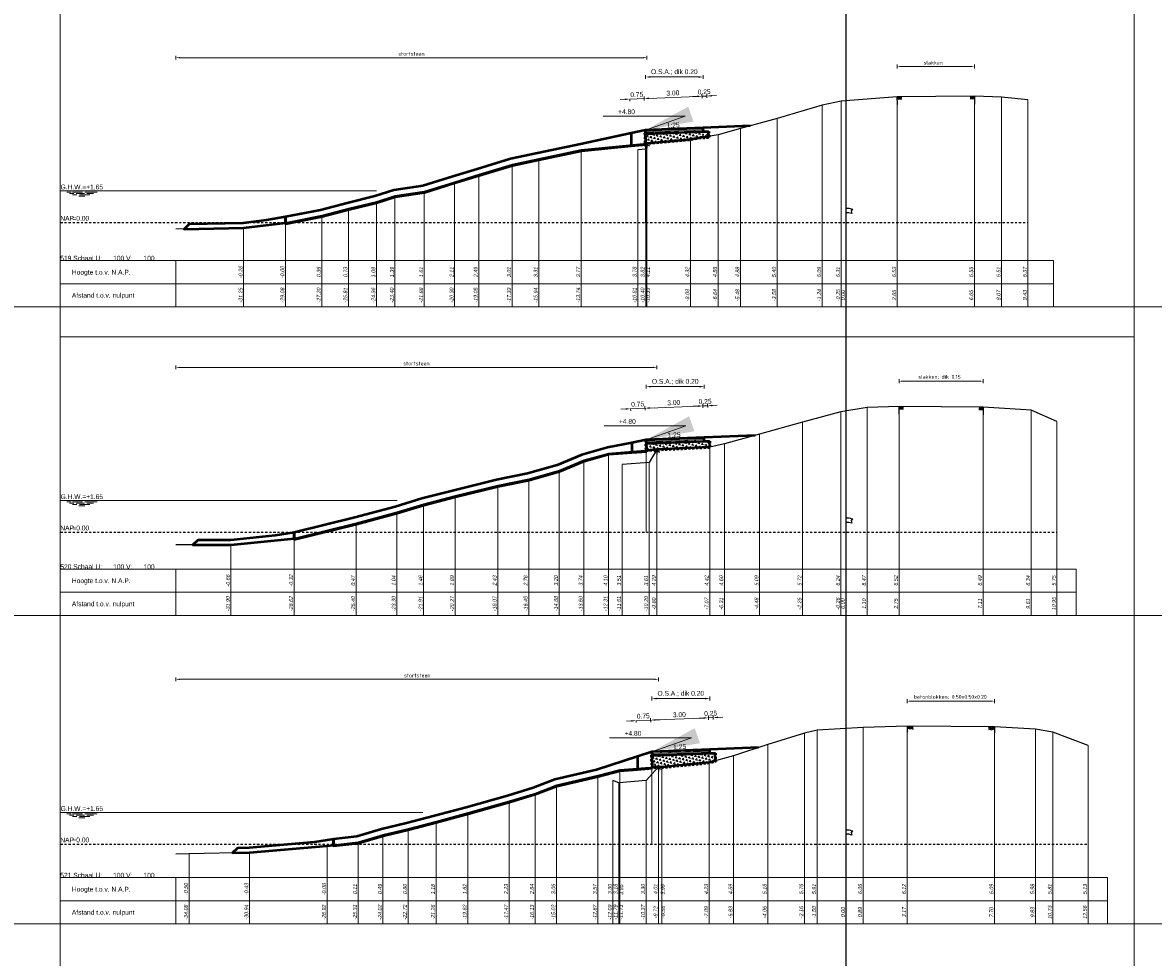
# Model space of a CAD drawing. Header units: metres. Extents: x 1155 to 1506, y 1546 to 1980.
# Tile 7 of 27: x 1250 to 1309, y 1658 to 1707. Entities that reach past the tile are written whole.
import ezdxf
from ezdxf.enums import TextEntityAlignment as Align

# ---------------------------------------------------------------- set-up
doc = ezdxf.new("R2010")
doc.units = ezdxf.units.M
doc.header["$LTSCALE"] = 0.1
doc.linetypes.add('geotextiel', pattern=[0.2, -0.1, 0.1])
doc.linetypes.add('NAP', pattern=[20, 12.5, -2.5, 2.5, -2.5])
for name, color, linetype in [('485', 7, 'Continuous'), ('486', 7, 'Continuous'), ('491', 7, 'Continuous'), ('492', 7, 'Continuous'), ('758', 7, 'Continuous'), ('BS-STORTSTEEN', 6, 'Continuous'), ('THEORETISCHE_NULLIJN', 255, 'Continuous')]:
    doc.layers.add(name, color=color, linetype=linetype)
for name, color, linetype, lineweight in [('DP-BS-Maatvoering', 2, 'Continuous', 0), ('DP-BS-Matenbalk_verlenglijnen', 253, 'Continuous', 0), ('DP-BS-profiel', 2, 'Continuous', 25), ('DP-Matenbalk', 1, 'Continuous', 18), ('DP-Matenbalk_bestaandehoogten', 6, 'Continuous', 25), ('DP-Matenbalk_teksten', 7, 'Continuous', 25), ('DP-NAP-lijn', 6, 'NAP', 25), ('DP-NW-arcering_asfalt', 1, 'Continuous', 18), ('DP-NW-arcering_funderingslaag', 211, 'Continuous', 13), ('DP-NW-geotextiel', 3, 'geotextiel', 35), ('DP-NW-Maatvoering', 7, 'Continuous', 35), ('DP-NW-Matenbalk_verlenglijnen', 135, 'Continuous', 0), ('DP-NW-profiel', 4, 'Continuous', 50), ('DP-waterlijn', 1, 'Continuous', 13), ('DP-Waterlijn_tekst', 7, 'Continuous', 35), ('maatvoering-leadr', 7, 'Continuous', 30), ('maatvoering-lin', 7, 'Continuous', 20), ('TL-2.5mm Tekst', 7, 'Continuous', 25)]:
    doc.layers.add(name, color=color, linetype=linetype, lineweight=lineweight)
doc.styles.add('bestomschr', font='isocp.shx', dxfattribs={"width": 0.96})
doc.styles.add('dp-besthgt', font='StagCAD.ttf', dxfattribs={"oblique": 10, "height": 0.2})
doc.styles.add('GM25mm', font='StagCAD.ttf', dxfattribs={"width": 0.96, "height": 2.5})
doc.styles.add('StagCAD', font='StagCAD.ttf')
doc.dimstyles.new('best-maatv', dxfattribs={"dimscale": 0.1, "dimtxt": 2, "dimasz": 2, "dimexe": 1, "dimexo": 0, "dimgap": 1, "dimtad": 1, "dimrnd": 0.001, "dimzin": 1, "dimdsep": 46, "dimtxsty": 'bestomschr', "dimcen": 0.09, "dimclrd": 212, "dimclre": 212, "dimclrt": 2, "dimazin": 0, "dimtfac": 1, "dimtix": 1, "dimtmove": 0, "dimatfit": 3, "dimfxl": 1, "dimfxlon": 1, "dimtvp": 0.83, "dimtolj": 1, "dimtzin": 0, "dimlwd": 9, "dimlwe": 9, "dimarcsym": 0})
doc.dimstyles.new('GM-maatvoering', dxfattribs={"dimtxt": 2.5, "dimasz": 2.5, "dimexe": 1, "dimexo": 0, "dimgap": 1, "dimtad": 1, "dimrnd": 0.001, "dimzin": 1, "dimdsep": 46, "dimtxsty": 'StagCAD', "dimcen": 0.09, "dimclrd": 1, "dimclre": 1, "dimclrt": 7, "dimazin": 0, "dimtfac": 1, "dimtix": 1, "dimtmove": 0, "dimatfit": 3, "dimfxl": 1, "dimfxlon": 1, "dimtvp": 0.83, "dimtolj": 1, "dimtzin": 0, "dimlwd": 15, "dimlwe": 15, "dimarcsym": 0})

# ---------------------------------------------------------------- blocks, each defined once
blk = doc.blocks.new('83')
at = {"layer": '758'}
for points in [[(-0.156, 0), (-0.078, -0.039)], [(-0.078, -0.039), (0, 0)], [(0, 0), (0.078, -0.039)], [(0, 0), (0, -0.312)], [(0.078, -0.039), (0.156, 0)], [(-0.156, -0.156), (-0.078, -0.117)], [(0, -0.156), (-0.078, -0.117)], [(0.078, -0.117), (0, -0.156)], [(0.078, -0.117), (0.156, -0.156)]]:
    blk.add_lwpolyline(points, dxfattribs=at)
blk = doc.blocks.new('PROF_GESL_R', base_point=(-60, -517.93))
at = {"layer": '486'}
for points in [[(-60, -517.93, 0), (-60.125, -517.9925, 0)], [(-60.125, -517.96125, 0), (-60.0625, -517.93, 0)], [(-60.125, -517.93, 0), (-60, -517.9925, 0)], [(-60.125, -517.96125, 0), (-60.0625, -517.9925, 0)], [(-60.0625, -517.93, 0), (-60, -517.96125, 0)], [(-60.0625, -517.9925, 0), (-60, -517.96125, 0)], [(-60, -517.93, 0), (-60, -518.055, 0)]]:
    blk.add_polyline3d(points, dxfattribs=at)
blk = doc.blocks.new('PROF_GESL_L', base_point=(-60, -517.93))
at = {"layer": '485'}
for points in [[(-60, -517.93, 0), (-59.875, -517.9925, 0)], [(-60, -517.9925, 0), (-59.875, -517.93, 0)], [(-60, -517.96125, 0), (-59.9375, -517.93, 0)], [(-60, -517.93, 0), (-60, -518.055, 0)], [(-59.9375, -517.9925, 0), (-60, -517.96125, 0)], [(-59.9375, -517.93, 0), (-59.875, -517.96125, 0)], [(-59.875, -517.96125, 0), (-59.9375, -517.9925, 0)]]:
    blk.add_polyline3d(points, dxfattribs=at)
blk = doc.blocks.new('*D95')
at = {"layer": 'Defpoints', "color": 0, "transparency": 16777216}
for p in [(1282.836, 1672.838), (1282.836, 1668.298), (1257.8, 1663.762)]:
    blk.add_point(p, dxfattribs=at)
at = {"layer": 'DP-BS-Maatvoering', "color": 212, "lineweight": 9, "transparency": 16777216}
for p, q in [((1257.8, 1672.738), (1257.8, 1672.938)), ((1282.836, 1672.738), (1282.836, 1672.938)), ((1258, 1672.838), (1282.636, 1672.838))]:
    blk.add_line(p, q, dxfattribs=at)
at = {"layer": 'DP-BS-Maatvoering', "color": 212, "transparency": 16777216}
for points in [[(1258, 1672.871), (1258, 1672.804), (1257.8, 1672.838)], [(1282.636, 1672.871), (1282.636, 1672.804), (1282.836, 1672.838)]]:
    blk.add_solid(points, dxfattribs=at)
at = {"layer": 'DP-BS-Maatvoering', "color": 2, "transparency": 16777216, "insert": (1270.318, 1673.038), "char_height": 0.2, "attachment_point": 5, "style": 'bestomschr'}
blk.add_mtext('\\A1;stortsteen', dxfattribs=at)
blk = doc.blocks.new('*D94')
at = {"layer": 'Defpoints', "color": 0, "transparency": 16777216}
for p in [(1300.26, 1671.705), (1295.726, 1670.406), (1300.26, 1670.374)]:
    blk.add_point(p, dxfattribs=at)
at = {"layer": 'DP-BS-Maatvoering', "color": 212, "lineweight": 9, "transparency": 16777216}
for p, q in [((1295.726, 1671.605), (1295.726, 1671.805)), ((1295.926, 1671.705), (1300.06, 1671.705)), ((1300.26, 1671.605), (1300.26, 1671.805))]:
    blk.add_line(p, q, dxfattribs=at)
at = {"layer": 'DP-BS-Maatvoering', "color": 212, "transparency": 16777216}
for points in [[(1295.926, 1671.738), (1295.926, 1671.672), (1295.726, 1671.705)], [(1300.06, 1671.738), (1300.06, 1671.672), (1300.26, 1671.705)]]:
    blk.add_solid(points, dxfattribs=at)
at = {"layer": 'DP-BS-Maatvoering', "color": 2, "transparency": 16777216, "insert": (1297.97, 1671.92), "char_height": 0.2, "attachment_point": 5, "style": 'bestomschr'}
blk.add_mtext('\\A1;betonblokken; 0.50x0.50x0.20', dxfattribs=at)
blk = doc.blocks.new('PROF_HALF_R', base_point=(-60, -1512.88))
at = {"layer": '492'}
for points in [[(-60.08, -1512.89, 0), (-60.08, -1512.91, 0)], [(-60.08, -1512.92, 0), (-60.08, -1512.94, 0)], [(-60.07, -1512.88, 0), (-60.07, -1512.9, 0)], [(-60.07, -1512.91, 0), (-60.07, -1512.93, 0)], [(-60.06, -1512.89, 0), (-60.06, -1512.91, 0)], [(-60.06, -1512.92, 0), (-60.06, -1512.94, 0)], [(-60.05, -1512.88, 0), (-60.05, -1512.9, 0)], [(-60.05, -1512.91, 0), (-60.05, -1512.93, 0)], [(-60.04, -1512.89, 0), (-60.04, -1512.91, 0)], [(-60.04, -1512.92, 0), (-60.04, -1512.94, 0)], [(-60.03, -1512.88, 0), (-60.03, -1512.9, 0)], [(-60.03, -1512.91, 0), (-60.03, -1512.93, 0)], [(-60.02, -1512.89, 0), (-60.02, -1512.91, 0)], [(-60.02, -1512.92, 0), (-60.02, -1512.94, 0)], [(-60.01, -1512.88, 0), (-60.01, -1512.9, 0)], [(-60.01, -1512.91, 0), (-60.01, -1512.93, 0)], [(-60, -1513.04, 0), (-60, -1512.88, 0)]]:
    blk.add_polyline3d(points, dxfattribs=at)
blk = doc.blocks.new('PROF_HALF_L', base_point=(-60, -1512.88))
at = {"layer": '491'}
for points in [[(-60, -1512.88, 0), (-60, -1513.04, 0)], [(-59.99, -1512.88, 0), (-59.99, -1512.9, 0)], [(-59.99, -1512.91, 0), (-59.99, -1512.93, 0)], [(-59.98, -1512.89, 0), (-59.98, -1512.91, 0)], [(-59.98, -1512.92, 0), (-59.98, -1512.94, 0)], [(-59.97, -1512.88, 0), (-59.97, -1512.9, 0)], [(-59.97, -1512.91, 0), (-59.97, -1512.93, 0)], [(-59.96, -1512.89, 0), (-59.96, -1512.91, 0)], [(-59.96, -1512.92, 0), (-59.96, -1512.94, 0)], [(-59.95, -1512.88, 0), (-59.95, -1512.9, 0)], [(-59.95, -1512.91, 0), (-59.95, -1512.93, 0)], [(-59.94, -1512.89, 0), (-59.94, -1512.91, 0)], [(-59.94, -1512.92, 0), (-59.94, -1512.94, 0)], [(-59.93, -1512.88, 0), (-59.93, -1512.9, 0)], [(-59.93, -1512.91, 0), (-59.93, -1512.93, 0)], [(-59.92, -1512.89, 0), (-59.92, -1512.91, 0)], [(-59.92, -1512.92, 0), (-59.92, -1512.94, 0)]]:
    blk.add_polyline3d(points, dxfattribs=at)
blk = doc.blocks.new('*D93')
at = {"layer": 'Defpoints', "color": 0, "transparency": 16777216}
for p in [(1282.751, 1689.015), (1282.751, 1684.749), (1257.8, 1679.815)]:
    blk.add_point(p, dxfattribs=at)
at = {"layer": 'DP-BS-Maatvoering', "color": 212, "lineweight": 9, "transparency": 16777216}
for p, q in [((1257.8, 1688.915), (1257.8, 1689.115)), ((1258, 1689.015), (1282.551, 1689.015)), ((1282.751, 1688.915), (1282.751, 1689.115))]:
    blk.add_line(p, q, dxfattribs=at)
at = {"layer": 'DP-BS-Maatvoering', "color": 212, "transparency": 16777216}
for points in [[(1258, 1689.048), (1258, 1688.981), (1257.8, 1689.015)], [(1282.551, 1689.048), (1282.551, 1688.981), (1282.751, 1689.015)]]:
    blk.add_solid(points, dxfattribs=at)
at = {"layer": 'DP-BS-Maatvoering', "color": 2, "transparency": 16777216, "insert": (1270.275, 1689.215), "char_height": 0.2, "attachment_point": 5, "style": 'bestomschr'}
blk.add_mtext('\\A1;stortsteen', dxfattribs=at)
blk = doc.blocks.new('*D92')
at = {"layer": 'Defpoints', "color": 0, "transparency": 16777216}
for p in [(1299.663, 1688.299), (1295.306, 1686.985), (1299.663, 1686.946)]:
    blk.add_point(p, dxfattribs=at)
at = {"layer": 'DP-BS-Maatvoering', "color": 212, "lineweight": 9, "transparency": 16777216}
for p, q in [((1295.306, 1688.199), (1295.306, 1688.399)), ((1295.506, 1688.299), (1299.463, 1688.299)), ((1299.663, 1688.199), (1299.663, 1688.399))]:
    blk.add_line(p, q, dxfattribs=at)
at = {"layer": 'DP-BS-Maatvoering', "color": 212, "transparency": 16777216}
for points in [[(1295.506, 1688.332), (1295.506, 1688.265), (1295.306, 1688.299)], [(1299.463, 1688.332), (1299.463, 1688.265), (1299.663, 1688.299)]]:
    blk.add_solid(points, dxfattribs=at)
at = {"layer": 'DP-BS-Maatvoering', "color": 2, "transparency": 16777216, "insert": (1297.405, 1688.514), "char_height": 0.2, "attachment_point": 5, "style": 'bestomschr'}
blk.add_mtext('\\A1;slakken; dik 0.15', dxfattribs=at)
blk = doc.blocks.new('*D91')
at = {"layer": 'Defpoints', "color": 0, "transparency": 16777216}
for p in [(1282.231, 1705.075), (1282.231, 1700.631), (1257.8, 1696.18)]:
    blk.add_point(p, dxfattribs=at)
at = {"layer": 'DP-BS-Maatvoering', "color": 212, "lineweight": 9, "transparency": 16777216}
for p, q in [((1257.8, 1704.975), (1257.8, 1705.175)), ((1282.231, 1704.975), (1282.231, 1705.175)), ((1258, 1705.075), (1282.031, 1705.075))]:
    blk.add_line(p, q, dxfattribs=at)
at = {"layer": 'DP-BS-Maatvoering', "color": 212, "transparency": 16777216}
for points in [[(1258, 1705.108), (1258, 1705.041), (1257.8, 1705.075)], [(1282.031, 1705.108), (1282.031, 1705.041), (1282.231, 1705.075)]]:
    blk.add_solid(points, dxfattribs=at)
at = {"layer": 'DP-BS-Maatvoering', "color": 2, "transparency": 16777216, "insert": (1270.015, 1705.275), "char_height": 0.2, "attachment_point": 5, "style": 'bestomschr'}
blk.add_mtext('\\A1;stortsteen', dxfattribs=at)
blk = doc.blocks.new('*D90')
at = {"layer": 'Defpoints', "color": 0, "transparency": 16777216}
for p in [(1299.214, 1704.617), (1295.215, 1703.051), (1299.214, 1703.073)]:
    blk.add_point(p, dxfattribs=at)
at = {"layer": 'DP-BS-Maatvoering', "color": 212, "lineweight": 9, "transparency": 16777216}
for p, q in [((1295.215, 1704.517), (1295.215, 1704.717)), ((1295.415, 1704.617), (1299.014, 1704.617)), ((1299.214, 1704.517), (1299.214, 1704.717))]:
    blk.add_line(p, q, dxfattribs=at)
at = {"layer": 'DP-BS-Maatvoering', "color": 212, "transparency": 16777216}
for points in [[(1295.415, 1704.65), (1295.415, 1704.584), (1295.215, 1704.617)], [(1299.014, 1704.65), (1299.014, 1704.584), (1299.214, 1704.617)]]:
    blk.add_solid(points, dxfattribs=at)
at = {"layer": 'DP-BS-Maatvoering', "color": 2, "transparency": 16777216, "insert": (1297.078, 1704.817), "char_height": 0.2, "attachment_point": 5, "style": 'bestomschr'}
blk.add_mtext('\\A1;slakken', dxfattribs=at)
blk = doc.blocks.new('131', base_point=(1177.325884, 0))
at = {"layer": 'THEORETISCHE_NULLIJN'}
blk.add_lwpolyline([(1177.325884, 0), (1177.325884, 0.5), (1177.450884, 0.5), (1177.607134, 0.46875), (1177.544634, 0.40625), (1177.575884, 0.3125), (1177.450884, 0.34375), (1177.325884, 0.34375)], dxfattribs=at)
blk = doc.blocks.new('*D52')
at = {"layer": 'Defpoints', "color": 0, "transparency": 16777216}
for p in [(2.932, 6.557), (0, 4.8), (2.998, 4.92)]:
    blk.add_point(p, dxfattribs=at)
at = {"layer": 'maatvoering-lin', "color": 1, "lineweight": 15, "transparency": 16777216}
for p, q in [((-0.061, 6.337), (-0.069, 6.537)), ((0.184, 6.447), (2.682, 6.547)), ((2.936, 6.457), (2.928, 6.657))]:
    blk.add_line(p, q, dxfattribs=at)
at = {"layer": 'maatvoering-lin', "color": 1, "transparency": 16777216}
for points in [[(0.183, 6.489), (0.186, 6.406), (-0.065, 6.437)], [(2.681, 6.589), (2.684, 6.506), (2.932, 6.557)]]:
    blk.add_solid(points, dxfattribs=at)
at = {"layer": 'maatvoering-lin', "color": 7, "transparency": 16777216, "insert": (1.424, 6.722), "char_height": 0.25, "attachment_point": 5, "rotation": 2.29061, "style": 'StagCAD'}
blk.add_mtext('\\A1;3.00', dxfattribs=at)
blk = doc.blocks.new('*D53')
at = {"layer": 'Defpoints', "color": 0, "transparency": 16777216}
for p in [(3.182, 6.567), (3.006, 4.72), (3.255, 4.73)]:
    blk.add_point(p, dxfattribs=at)
at = {"layer": 'maatvoering-lin', "color": 1, "lineweight": 15, "transparency": 16777216}
for p, q in [((2.682, 6.547), (2.433, 6.537)), ((2.936, 6.457), (2.928, 6.657)), ((2.932, 6.557), (3.182, 6.567)), ((3.186, 6.467), (3.178, 6.667)), ((3.432, 6.577), (3.682, 6.587))]:
    blk.add_line(p, q, dxfattribs=at)
at = {"layer": 'maatvoering-lin', "color": 1, "transparency": 16777216}
for points in [[(2.681, 6.589), (2.684, 6.506), (2.932, 6.557)], [(3.43, 6.619), (3.433, 6.536), (3.182, 6.567)]]:
    blk.add_solid(points, dxfattribs=at)
at = {"layer": 'maatvoering-lin', "color": 7, "transparency": 16777216, "insert": (3.048, 6.787), "char_height": 0.25, "attachment_point": 5, "rotation": 2.29061, "style": 'StagCAD'}
blk.add_mtext('\\A1;0.25', dxfattribs=at)
blk = doc.blocks.new('*D54')
at = {"layer": 'Defpoints', "color": 0, "transparency": 16777216}
for p in [(2.998, 7.555), (0, 4.8), (2.998, 4.92)]:
    blk.add_point(p, dxfattribs=at)
at = {"layer": 'DP-NW-Maatvoering', "color": 1, "lineweight": 15, "transparency": 16777216}
for p, q in [((0, 7.455), (0, 7.655)), ((2.998, 7.455), (2.998, 7.655)), ((0.25, 7.555), (2.748, 7.555))]:
    blk.add_line(p, q, dxfattribs=at)
at = {"layer": 'DP-NW-Maatvoering', "color": 1, "transparency": 16777216}
for points in [[(0.25, 7.597), (0.25, 7.513), (0, 7.555)], [(2.748, 7.597), (2.748, 7.513), (2.998, 7.555)]]:
    blk.add_solid(points, dxfattribs=at)
at = {"layer": 'DP-NW-Maatvoering', "color": 7, "transparency": 16777216, "insert": (1.499, 7.805), "char_height": 0.25, "attachment_point": 5, "style": 'StagCAD'}
blk.add_mtext('\\A1;O.S.A.; dik 0.20 ', dxfattribs=at)
blk = doc.blocks.new('*D55')
at = {"layer": 'Defpoints', "color": 0, "transparency": 16777216}
for p in [(-0.815, 6.407), (-0.065, 6.437), (-0.065, 6.437)]:
    blk.add_point(p, dxfattribs=at)
at = {"layer": 'maatvoering-lin', "color": 1, "lineweight": 15, "transparency": 16777216}
for p, q in [((0.184, 6.447), (0.434, 6.457)), ((-1.065, 6.397), (-1.314, 6.387)), ((-0.815, 6.407), (-0.065, 6.437)), ((-0.815, 6.407), (-0.811, 6.308)), ((-0.065, 6.437), (-0.061, 6.337))]:
    blk.add_line(p, q, dxfattribs=at)
at = {"layer": 'maatvoering-lin', "color": 1, "transparency": 16777216}
for points in [[(0.183, 6.489), (0.186, 6.406), (-0.065, 6.437)], [(-1.066, 6.439), (-1.063, 6.356), (-0.815, 6.407)]]:
    blk.add_solid(points, dxfattribs=at)
at = {"layer": 'maatvoering-lin', "color": 7, "transparency": 16777216, "insert": (-0.449, 6.647), "char_height": 0.25, "attachment_point": 5, "rotation": 2.29061, "style": 'StagCAD'}
blk.add_mtext('\\A1;0.75', dxfattribs=at)
blk = doc.blocks.new('*U27')
at = {"layer": 'DP-NAP-lijn'}
blk.add_line((0, 0), (501.94, 0), dxfattribs=at)
at = {"layer": 'DP-waterlijn'}
for p, q in [((0, 16.5), (164.1, 16.5)), ((3.38, 15.8), (5.63, 15.8)), ((4.71, 15.1), (6.95, 15.1)), ((6.33, 15.8), (11.56, 15.8)), ((8.57, 14.4), (6.38, 14.4)), ((8.25, 15.1), (12.51, 15.1)), ((9.6, 13.7), (12.74, 13.7)), ((15.31, 14.4), (10.04, 14.4)), ((12.73, 15.8), (19.08, 15.8)), ((13.84, 15.1), (17.21, 15.1))]:
    blk.add_line(p, q, dxfattribs=at)
at = {"layer": 'DP-NAP-lijn', "style": 'StagCAD'}
blk.add_text('NAP', height=2.5, dxfattribs=at).set_placement((0, 1))
blk.add_attdef('NAPLIJN', (6.25, 1), '', height=2.5, dxfattribs=at)
at = {"layer": 'DP-Waterlijn_tekst', "style": 'StagCAD'}
blk.add_attdef('WP', text='', height=2.5, dxfattribs=at).set_placement((11.17, 16.5), align=Align.BOTTOM_CENTER)
blk = doc.blocks.new('*U26')
at = {"layer": 'DP-NAP-lijn'}
blk.add_line((0, 0), (516.99, 0), dxfattribs=at)
at = {"layer": 'DP-waterlijn'}
for p, q in [((0, 16.5), (174.67, 16.5)), ((3.38, 15.8), (5.63, 15.8)), ((4.71, 15.1), (6.95, 15.1)), ((6.33, 15.8), (11.56, 15.8)), ((8.57, 14.4), (6.38, 14.4)), ((8.25, 15.1), (12.51, 15.1)), ((9.6, 13.7), (12.74, 13.7)), ((15.31, 14.4), (10.04, 14.4)), ((12.73, 15.8), (19.08, 15.8)), ((13.84, 15.1), (17.21, 15.1))]:
    blk.add_line(p, q, dxfattribs=at)
at = {"layer": 'DP-NAP-lijn', "style": 'StagCAD'}
blk.add_text('NAP', height=2.5, dxfattribs=at).set_placement((0, 1))
blk.add_attdef('NAPLIJN', (6.25, 1), '', height=2.5, dxfattribs=at)
at = {"layer": 'DP-Waterlijn_tekst', "style": 'StagCAD'}
blk.add_attdef('WP', text='', height=2.5, dxfattribs=at).set_placement((11.17, 16.5), align=Align.BOTTOM_CENTER)
blk = doc.blocks.new('*U25')
at = {"layer": 'DP-NAP-lijn'}
blk.add_line((0, 0), (533.15, 0), dxfattribs=at)
at = {"layer": 'DP-waterlijn'}
for p, q in [((0, 16.5), (188.14, 16.5)), ((3.38, 15.8), (5.63, 15.8)), ((4.71, 15.1), (6.95, 15.1)), ((6.33, 15.8), (11.56, 15.8)), ((8.57, 14.4), (6.38, 14.4)), ((8.25, 15.1), (12.51, 15.1)), ((9.6, 13.7), (12.74, 13.7)), ((15.31, 14.4), (10.04, 14.4)), ((12.73, 15.8), (19.08, 15.8)), ((13.84, 15.1), (17.21, 15.1))]:
    blk.add_line(p, q, dxfattribs=at)
at = {"layer": 'DP-NAP-lijn', "style": 'StagCAD'}
blk.add_text('NAP', height=2.5, dxfattribs=at).set_placement((0, 1))
blk.add_attdef('NAPLIJN', (6.25, 1), '', height=2.5, dxfattribs=at)
at = {"layer": 'DP-Waterlijn_tekst', "style": 'StagCAD'}
blk.add_attdef('WP', text='', height=2.5, dxfattribs=at).set_placement((11.17, 16.5), align=Align.BOTTOM_CENTER)
blk = doc.blocks.new('dwp2')
at = {"layer": 'DP-NW-arcering_asfalt'}
for points in [[(0.002, 4.75), (3.002, 4.87)], [(0.004, 4.7), (3.004, 4.82)], [(0.006, 4.65), (3.006, 4.77)]]:
    blk.add_lwpolyline(points, dxfattribs=at)
at = {"layer": 'DP-NW-Matenbalk_verlenglijnen'}
blk.add_line((0, 4.8), (0, 0), dxfattribs=at)
at = {"layer": 'DP-NW-profiel'}
blk.add_lwpolyline([(3.008, 4.72), (3, 4.92), (0, 4.8), (0.008, 4.6)], close=True, dxfattribs=at)
at = {"layer": 'maatvoering-leadr', "color": 7, "insert": (-0.544, 5.624), "char_height": 0.25, "attachment_point": 9, "style": 'StagCAD'}
blk.add_mtext('\\A1;+4.80', dxfattribs=at)
at = {"layer": 'TL-2.5mm Tekst', "style": 'GM25mm', "width": 0.96}
blk.add_text('1:25', height=0.25, rotation=2.29061, dxfattribs=at).set_placement((1.446, 4.858), align=Align.BOTTOM_CENTER)
at = {"layer": 'DP-NW-Maatvoering'}
dim = blk.add_linear_dim(base=(2.998, 7.555), p1=(0, 4.8), p2=(2.998, 4.92), text='O.S.A.; dik 0.20 ', dimstyle='GM-maatvoering', dxfattribs=at)
dim.commit()
dim.dimension.update_dxf_attribs({"geometry": '*D54', "text_midpoint": (1.499, 7.805)})
at = {"layer": 'maatvoering-lin'}
for p1, p2, distance, picture, middle in [((-0.815, 6.407), (-0.065, 6.437), 0, '*D55', (-0.449, 6.647)), ((0, 4.8), (2.998, 4.92), 1.639, '*D52', (1.424, 6.722))]:
    dim = blk.add_aligned_dim(p1=p1, p2=p2, distance=distance, dimstyle='GM-maatvoering', dxfattribs=at)
    dim.commit()
    dim.dimension.update_dxf_attribs({"geometry": picture, "text_midpoint": middle})
dim = blk.add_aligned_dim(p1=(3.006, 4.72), p2=(3.255, 4.73), distance=1.839, dimstyle='GM-maatvoering', override={"dimtad": 3}, dxfattribs=at)
dim.commit()
dim.dimension.update_dxf_attribs({"geometry": '*D53', "text_midpoint": (3.048, 6.787)})
at = {"layer": 'maatvoering-leadr', "annotation_type": 0, "has_hookline": 1, "hookline_direction": 1, "text_width": 0.75}
blk.add_leader([(0, 4.8), (2.056, 5.524), (-0.444, 5.524)], dimstyle='GM-maatvoering', override={"dimscale": 0, "dimgap": 1, "dimtad": 1}, dxfattribs=at)

msp = doc.modelspace()

# ---------------------------------------------------------------- hatches: boundary and pattern name
at = {"layer": 'DP-NW-arcering_funderingslaag'}
h = msp.add_hatch(dxfattribs=at)
h.set_pattern_fill('TRIANG', color=256, scale=0.02, angle=45)
h.set_pattern_definition([(105, (-16.1947, 0), (-0.18400887, 0.049305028), [0.09525, -0.09525]), (165, (-16.1947, 0), (-0.134703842, -0.134703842), [0.09525, -0.09525]), (45, (-16.2867, 0.02465), (-0.049305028, 0.18400887), [0.09525, -0.09525])])
h.paths.add_polyline_path([(1285.068, 1700.936), (1284.486, 1700.837), (1282.231, 1700.631), (1282.181, 1700.626), (1282.161, 1701.12), (1285.159, 1701.24), (1285.411, 1701.25), (1285.423, 1700.95)])
h = msp.add_hatch(dxfattribs=at)
h.set_pattern_fill('TRIANG', color=256, scale=0.02, angle=45)
h.set_pattern_definition([(105, (-10.45002, 0), (-0.18400887, 0.049305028), [0.09525, -0.09525]), (165, (-10.45002, 0), (-0.134703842, -0.134703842), [0.09525, -0.09525]), (45, (-10.54202, 0.02465), (-0.049305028, 0.18400887), [0.09525, -0.09525])])
h.paths.add_polyline_path([(1285.468, 1684.879), (1282.751, 1684.749), (1282.22, 1684.708), (1282.206, 1685.06), (1285.204, 1685.18), (1285.456, 1685.19)])
h = msp.add_hatch(dxfattribs=at)
h.set_pattern_fill('TRIANG', color=256, scale=0.02, angle=45)
h.set_pattern_definition([(105, (-4.89731, 0), (-0.18400887, 0.049305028), [0.09525, -0.09525]), (165, (-4.89731, 0), (-0.134703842, -0.134703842), [0.09525, -0.09525]), (45, (-4.98932, 0.02465), (-0.049305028, 0.18400887), [0.09525, -0.09525])])
h.paths.add_polyline_path([(1282.521, 1668.272), (1282.496, 1668.883), (1285.494, 1669.003), (1285.746, 1669.013), (1285.763, 1668.6), (1285.462, 1668.515), (1282.999, 1668.274), (1282.836, 1668.298)])

# ---------------------------------------------------------------- linework, layer by layer
at = {"layer": 'BS-STORTSTEEN'}
for points in [[(1282.231, 1700.631), (1278.822, 1700.295), (1276.619, 1699.831), (1275.236, 1699.531), (1273.508, 1699.011), (1272.257, 1698.625), (1270.68, 1698.129), (1269.162, 1697.915), (1268.197, 1697.603), (1266.751, 1697.249), (1265.366, 1696.884), (1263.481, 1696.516), (1261.311, 1696.244), (1257.8, 1696.18)], [(1282.751, 1684.749), (1280.244, 1684.556), (1278.953, 1684.2), (1277.672, 1683.66), (1276.101, 1683.216), (1274.488, 1682.889), (1272.288, 1682.347), (1270.642, 1681.921), (1269.253, 1681.499), (1267.149, 1680.932), (1263.928, 1680.141), (1260.653, 1679.804), (1257.8, 1679.815)], [(1282.836, 1668.298), (1280.825, 1668.136), (1279.687, 1667.854), (1277.539, 1667.346), (1276.427, 1666.921), (1275.085, 1666.51), (1272.938, 1665.905), (1271.294, 1665.461), (1269.838, 1665.08), (1268.538, 1664.769), (1267.245, 1664.395), (1265.639, 1664.205), (1261.616, 1663.849), (1258.48, 1663.788), (1257.8, 1663.762)]]:
    msp.add_lwpolyline(points, dxfattribs=at)
at = {"layer": 'Defpoints', "color": 5}
msp.add_lwpolyline([(1292.557, 1545.747), (1292.557, 1980.151)], dxfattribs=at)
at = {"layer": 'Defpoints', "color": 143, "lineweight": 0, "ltscale": 5, "flags": 128}
for points in [[(1251.8, 1754.591), (1307.5, 1754.591), (1307.5, 1690.593), (1251.8, 1690.593)], [(1251.8, 1690.593), (1307.5, 1690.593), (1307.5, 1610.593), (1251.8, 1610.593)]]:
    msp.add_lwpolyline(points, close=True, dxfattribs=at)
at = {"layer": 'Defpoints', "color": 250, "lineweight": 0}
for points in [[(1339.966, 1692.151), (1208.8, 1692.151)], [(1339.966, 1676.151), (1208.8, 1676.151)], [(1339.966, 1660.151), (1208.8, 1660.151)]]:
    msp.add_lwpolyline(points, dxfattribs=at)
at = {"layer": 'DP-BS-Matenbalk_verlenglijnen'}
for points in [[(1292.307, 1702.825), (1292.307, 1692.151)], [(1295.215, 1703.051), (1295.215, 1692.151)], [(1299.214, 1703.073), (1299.214, 1692.151)], [(1300.63, 1703.034), (1300.63, 1692.151)], [(1301.993, 1702.889), (1301.993, 1692.151)], [(1291.322, 1702.609), (1291.322, 1692.151)], [(1288.985, 1701.924), (1288.985, 1692.151)], [(1285.923, 1701.082), (1285.923, 1692.151)], [(1287.084, 1701.4), (1287.084, 1692.151)], [(1282.231, 1700.631), (1282.231, 1692.151)], [(1284.486, 1700.837), (1284.486, 1692.151)], [(1278.822, 1700.295), (1278.822, 1692.151)], [(1281.75, 1700.303), (1281.75, 1692.151)], [(1282.166, 1700.337), (1282.166, 1692.151)], [(1275.236, 1699.531), (1275.236, 1692.151)], [(1276.619, 1699.831), (1276.619, 1692.151)], [(1273.508, 1699.011), (1273.508, 1692.151)], [(1270.68, 1698.129), (1270.68, 1692.151)], [(1272.257, 1698.625), (1272.257, 1692.151)], [(1268.197, 1697.603), (1268.197, 1692.151)], [(1269.162, 1697.915), (1269.162, 1692.151)], [(1266.751, 1697.249), (1266.751, 1692.151)], [(1263.481, 1696.516), (1263.481, 1692.151)], [(1265.366, 1696.884), (1265.366, 1692.151)], [(1292.557, 1696.52), (1292.557, 1692.151)], [(1261.311, 1696.244), (1261.311, 1692.151)], [(1293.65, 1686.929), (1293.65, 1676.151)], [(1295.306, 1686.985), (1295.306, 1676.151)], [(1299.663, 1686.946), (1299.663, 1676.151)], [(1292.297, 1686.702), (1292.297, 1676.151)], [(1302.161, 1686.801), (1302.161, 1676.151)], [(1290.307, 1686.178), (1290.307, 1676.151)], [(1303.499, 1686.21), (1303.499, 1676.151)], [(1288.074, 1685.547), (1288.074, 1676.151)], [(1282.751, 1684.749), (1282.751, 1676.151)], [(1285.485, 1684.88), (1285.485, 1676.151)], [(1286.246, 1685.057), (1286.246, 1676.151)], [(1278.953, 1684.2), (1278.953, 1676.151)], [(1280.244, 1684.556), (1280.244, 1676.151)], [(1282.35, 1684.073), (1282.35, 1676.151)], [(1277.672, 1683.66), (1277.672, 1676.151)], [(1280.939, 1683.973), (1280.939, 1676.151)], [(1274.488, 1682.889), (1274.488, 1676.151)], [(1276.101, 1683.216), (1276.101, 1676.151)], [(1272.288, 1682.347), (1272.288, 1676.151)], [(1270.642, 1681.921), (1270.642, 1676.151)], [(1269.253, 1681.499), (1269.253, 1676.151)], [(1267.149, 1680.932), (1267.149, 1676.151)], [(1263.928, 1680.141), (1263.928, 1676.151)], [(1292.557, 1680.46), (1292.557, 1676.151)], [(1260.653, 1679.804), (1260.653, 1676.151)], [(1290.397, 1670.048), (1290.397, 1660.151)], [(1291.061, 1670.193), (1291.061, 1660.151)], [(1293.447, 1670.344), (1293.447, 1660.151)], [(1295.726, 1670.406), (1295.726, 1660.151)], [(1300.26, 1670.374), (1300.26, 1660.151)], [(1302.386, 1670.26), (1302.386, 1660.151)], [(1303.287, 1670.096), (1303.287, 1660.151)], [(1288.494, 1669.461), (1288.494, 1660.151)], [(1305.114, 1669.413), (1305.114, 1660.151)], [(1286.723, 1668.875), (1286.723, 1660.151)], [(1282.836, 1668.298), (1282.836, 1660.151)], [(1282.999, 1668.274), (1282.999, 1660.151)], [(1285.462, 1668.515), (1285.462, 1660.151)], [(1279.687, 1667.854), (1279.687, 1660.151)], [(1280.467, 1667.581), (1280.467, 1660.151)], [(1280.825, 1668.136), (1280.825, 1660.151)], [(1282.188, 1667.587), (1282.188, 1660.151)], [(1277.539, 1667.346), (1277.539, 1660.151)], [(1280.765, 1667.462), (1280.765, 1660.151)], [(1275.085, 1666.51), (1275.085, 1660.151)], [(1276.427, 1666.921), (1276.427, 1660.151)], [(1272.938, 1665.905), (1272.938, 1660.151)], [(1271.294, 1665.461), (1271.294, 1660.151)], [(1268.538, 1664.769), (1268.538, 1660.151)], [(1269.838, 1665.08), (1269.838, 1660.151)], [(1265.639, 1664.205), (1265.639, 1660.151)], [(1267.245, 1664.395), (1267.245, 1660.151)], [(1292.557, 1664.283), (1292.557, 1660.151)], [(1258.48, 1663.788), (1258.48, 1660.151)], [(1261.616, 1663.849), (1261.616, 1660.151)]]:
    msp.add_lwpolyline(points, dxfattribs=at)
at = {"layer": 'DP-BS-profiel'}
for points in [[(1301.993, 1702.889), (1300.63, 1703.034), (1299.214, 1703.073), (1295.215, 1703.051), (1292.307, 1702.825), (1291.322, 1702.609), (1288.985, 1701.924), (1287.084, 1701.4), (1285.923, 1701.082), (1284.486, 1700.837), (1282.231, 1700.631), (1282.166, 1700.337), (1281.757, 1700.303)], [(1303.499, 1686.21), (1302.161, 1686.801), (1299.663, 1686.946), (1295.306, 1686.985), (1293.65, 1686.929), (1292.297, 1686.702), (1290.307, 1686.178), (1288.074, 1685.547), (1286.246, 1685.057), (1285.485, 1684.88), (1282.751, 1684.749), (1282.35, 1684.073), (1280.939, 1683.973)], [(1305.114, 1669.413), (1303.287, 1670.096), (1302.386, 1670.26), (1300.26, 1670.374), (1295.726, 1670.406), (1293.447, 1670.344), (1291.061, 1670.193), (1290.397, 1670.048), (1288.494, 1669.461), (1286.723, 1668.875), (1285.462, 1668.515), (1282.999, 1668.274), (1282.836, 1668.298), (1282.188, 1667.587), (1280.765, 1667.462), (1280.467, 1667.581)]]:
    msp.add_lwpolyline(points, dxfattribs=at)
at = {"layer": 'DP-Matenbalk'}
for points in [[(1257.8, 1692.151), (1251.8, 1692.151), (1251.8, 1694.551), (1257.8, 1694.551)], [(1257.8, 1694.551), (1302.324, 1694.551)], [(1257.8, 1694.551), (1257.8, 1692.151)], [(1302.324, 1692.151), (1303.324, 1692.151), (1303.324, 1694.551), (1302.324, 1694.551)], [(1251.8, 1693.351), (1257.8, 1693.351)], [(1257.8, 1693.351), (1302.324, 1693.351)], [(1302.324, 1693.351), (1303.324, 1693.351)], [(1302.324, 1692.151), (1257.8, 1692.151)], [(1257.8, 1676.151), (1251.8, 1676.151), (1251.8, 1678.551), (1257.8, 1678.551)], [(1257.8, 1678.551), (1303.499, 1678.551)], [(1257.8, 1678.551), (1257.8, 1676.151)], [(1303.499, 1676.151), (1304.499, 1676.151), (1304.499, 1678.551), (1303.499, 1678.551)], [(1251.8, 1677.351), (1257.8, 1677.351)], [(1257.8, 1677.351), (1303.499, 1677.351)], [(1303.499, 1677.351), (1304.499, 1677.351)], [(1303.499, 1676.151), (1257.8, 1676.151)], [(1257.8, 1660.151), (1251.8, 1660.151), (1251.8, 1662.551), (1257.8, 1662.551)], [(1257.8, 1662.551), (1305.114, 1662.551)], [(1257.8, 1662.551), (1257.8, 1660.151)], [(1305.114, 1660.151), (1306.114, 1660.151), (1306.114, 1662.551), (1305.114, 1662.551)], [(1251.8, 1661.351), (1257.8, 1661.351)], [(1257.8, 1661.351), (1305.114, 1661.351)], [(1305.114, 1661.351), (1306.114, 1661.351)], [(1305.114, 1660.151), (1257.8, 1660.151)]]:
    msp.add_lwpolyline(points, dxfattribs=at)
at = {"layer": 'DP-NW-geotextiel', "ltscale": 10, "flags": 128}
for points in [[(1285.461, 1701.252), (1285.475, 1700.902), (1285.073, 1700.886), (1284.493, 1700.787), (1282.236, 1700.581), (1282.133, 1700.571), (1282.104, 1701.309)], [(1285.506, 1685.192), (1285.52, 1684.831), (1282.754, 1684.699), (1282.172, 1684.654), (1282.148, 1685.249)], [(1285.796, 1669.015), (1285.814, 1668.563), (1285.472, 1668.465), (1282.998, 1668.223), (1282.834, 1668.247), (1282.473, 1668.218), (1282.439, 1669.066)]]:
    msp.add_lwpolyline(points, dxfattribs=at)
at = {"layer": 'DP-NW-profiel'}
for points in [[(1281.409, 1701.159), (1278.776, 1700.591), (1276.557, 1700.124), (1275.161, 1699.821), (1273.421, 1699.297), (1272.168, 1698.911), (1270.613, 1698.422), (1269.095, 1698.208), (1268.115, 1697.891), (1266.677, 1697.539), (1265.299, 1697.176), (1263.481, 1696.821), (1263.481, 1696.465), (1265.377, 1696.835), (1266.763, 1697.2), (1268.21, 1697.554), (1269.173, 1697.866), (1270.691, 1698.08), (1272.272, 1698.577), (1273.523, 1698.963), (1275.249, 1699.482), (1276.63, 1699.782), (1278.829, 1700.245), (1281.409, 1700.499)], [(1287.582, 1701.537), (1285.153, 1701.44)], [(1287.846, 1685.485), (1285.198, 1685.38)], [(1281.453, 1685.108), (1280.193, 1684.852), (1278.855, 1684.484), (1277.572, 1683.943), (1276.03, 1683.507), (1274.422, 1683.181), (1272.215, 1682.637), (1270.561, 1682.209), (1269.17, 1681.787), (1267.074, 1681.222), (1263.928, 1680.449), (1263.928, 1680.089), (1267.162, 1680.883), (1269.267, 1681.45), (1270.656, 1681.872), (1272.3, 1682.298), (1274.499, 1682.84), (1276.113, 1683.167), (1277.688, 1683.612), (1278.969, 1684.152), (1280.253, 1684.506), (1281.453, 1684.598)], [(1281.744, 1668.831), (1279.616, 1668.145), (1277.45, 1667.633), (1276.329, 1667.204), (1275.001, 1666.797), (1272.858, 1666.194), (1271.217, 1665.75), (1269.765, 1665.371), (1268.461, 1665.059), (1267.185, 1664.69), (1265.97, 1664.546), (1265.97, 1664.193), (1267.255, 1664.345), (1268.551, 1664.72), (1269.85, 1665.031), (1271.306, 1665.412), (1272.951, 1665.856), (1275.099, 1666.462), (1276.443, 1666.873), (1277.554, 1667.298), (1279.699, 1667.805), (1280.833, 1668.086), (1281.744, 1668.159)], [(1288.02, 1669.304), (1285.488, 1669.203)]]:
    msp.add_lwpolyline(points, dxfattribs=at)
for points in [[(1282.183, 1700.576), (1282.161, 1701.12), (1282.153, 1701.32), (1281.409, 1701.159), (1281.409, 1700.499)], [(1285.068, 1700.936), (1284.486, 1700.837), (1282.231, 1700.631), (1282.181, 1700.626), (1282.161, 1701.12), (1285.159, 1701.24), (1285.411, 1701.25), (1285.423, 1700.95)], [(1263.481, 1696.821), (1262.489, 1696.643), (1261.293, 1696.493), (1258.482, 1696.443), (1258.227, 1696.188), (1261.311, 1696.244), (1263.481, 1696.516)], [(1282.222, 1684.658), (1282.206, 1685.06), (1282.198, 1685.26), (1281.453, 1685.108), (1281.453, 1684.598)], [(1285.468, 1684.879), (1282.751, 1684.749), (1282.22, 1684.708), (1282.206, 1685.06), (1285.204, 1685.18), (1285.456, 1685.19)], [(1263.928, 1680.449), (1262.94, 1680.29), (1260.64, 1680.054), (1258.929, 1680.06), (1258.68, 1679.811), (1260.653, 1679.804), (1263.928, 1680.141)], [(1282.523, 1668.222), (1282.496, 1668.883), (1282.488, 1669.083), (1281.744, 1668.831), (1281.744, 1668.159)], [(1282.521, 1668.272), (1282.496, 1668.883), (1285.494, 1669.003), (1285.746, 1669.013), (1285.763, 1668.6), (1285.462, 1668.515), (1282.999, 1668.274), (1282.836, 1668.298)], [(1265.97, 1664.546), (1264.981, 1664.397), (1261.603, 1664.098), (1260.988, 1664.086), (1260.733, 1663.831), (1261.616, 1663.849), (1265.639, 1664.205), (1265.97, 1664.244)]]:
    msp.add_lwpolyline(points, close=True, dxfattribs=at)

# ---------------------------------------------------------------- block references
at = {"layer": '485', "xscale": -2.5, "yscale": 2.5, "zscale": 2.5}
msp.add_blockref('PROF_GESL_L', (1300.26, 1670.374), dxfattribs=at)
at = {"layer": '486', "xscale": -2.5, "yscale": 2.5, "zscale": 2.5}
msp.add_blockref('PROF_GESL_R', (1295.726, 1670.406), dxfattribs=at)
at = {"layer": '491', "xscale": -2.5, "yscale": 2.5, "zscale": 2.5}
for p in [(1299.214, 1703.073), (1299.663, 1686.946)]:
    msp.add_blockref('PROF_HALF_L', p, dxfattribs=at)
at = {"layer": '492', "xscale": -2.5, "yscale": 2.5, "zscale": 2.5, "rotation": 3.035529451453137}
msp.add_blockref('PROF_HALF_R', (1295.215, 1703.051), dxfattribs=at)
at = {"layer": '492', "xscale": -2.5, "yscale": 2.5, "zscale": 2.5}
msp.add_blockref('PROF_HALF_R', (1295.306, 1686.985), dxfattribs=at)
at = {"layer": '758', "xscale": 0.8, "yscale": 0.8, "zscale": 0.8}
for p in [(1282.231, 1700.631), (1282.751, 1684.749), (1282.836, 1668.298)]:
    msp.add_blockref('83', p, dxfattribs=at)
at = {"layer": 'DP-NAP-lijn', "xscale": 0.1, "yscale": 0.1, "zscale": 0.1}
for name, p in [('*U27', (1251.8, 1696.52)), ('*U26', (1251.8, 1680.46)), ('*U25', (1251.8, 1664.283))]:
    msp.add_blockref(name, p, dxfattribs=at).add_auto_attribs({'WP': 'G.H.W.=+1.65', 'NAPLIJN': '=0.00'})
at = {"layer": 'DP-NW-profiel'}
for p in [(1282.153, 1696.52), (1282.198, 1680.46), (1282.488, 1664.283)]:
    msp.add_blockref('dwp2', p, dxfattribs=at)
at = {"layer": 'THEORETISCHE_NULLIJN', "xscale": 1.199999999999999, "yscale": 1.5, "zscale": 1.199999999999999}
for p in [(1292.557, 1696.52), (1292.557, 1680.46), (1292.557, 1664.283)]:
    msp.add_blockref('131', p, dxfattribs=at)

# ---------------------------------------------------------------- texts
at = {"layer": 'DP-Matenbalk_bestaandehoogten', "style": 'dp-besthgt', "oblique": 10}
for s, p in [('-0.28', (1261.311, 1693.951)), ('-0.00', (1263.481, 1693.951)), ('0.36', (1265.366, 1693.951)), ('0.73', (1266.751, 1693.951)), ('1.08', (1268.197, 1693.94)), ('1.39', (1269.162, 1693.951)), ('1.61', (1270.68, 1693.951)), ('2.11', (1272.257, 1693.951)), ('2.49', (1273.508, 1693.951)), ('3.01', (1275.236, 1693.951)), ('3.31', (1276.619, 1693.951)), ('3.77', (1278.822, 1693.951)), ('3.78', (1281.75, 1693.951)), ('3.82', (1282.166, 1693.951)), ('4.11', (1282.442, 1693.947)), ('4.32', (1284.486, 1693.951)), ('4.56', (1285.923, 1693.951)), ('4.88', (1287.084, 1693.951)), ('5.40', (1288.985, 1693.951)), ('6.09', (1291.322, 1693.951)), ('6.31', (1292.307, 1693.951)), ('6.53', (1295.215, 1693.951)), ('6.55', (1299.214, 1693.951)), ('6.51', (1300.63, 1693.951)), ('6.37', (1301.993, 1693.951)), ('-31.25', (1261.311, 1692.751)), ('-29.08', (1263.481, 1692.751)), ('-27.20', (1265.366, 1692.751)), ('-25.81', (1266.751, 1692.751)), ('-24.36', (1268.198, 1692.75)), ('-23.40', (1269.162, 1692.751)), ('-21.88', (1270.68, 1692.751)), ('-20.30', (1272.257, 1692.751)), ('-19.05', (1273.508, 1692.751)), ('-17.33', (1275.236, 1692.751)), ('-15.94', (1276.619, 1692.751)), ('-13.74', (1278.822, 1692.751)), ('-10.81', (1281.75, 1692.751)), ('-10.40', (1282.166, 1692.751)), ('-10.33', (1282.447, 1692.749)), ('-8.08', (1284.486, 1692.751)), ('-6.64', (1285.923, 1692.751)), ('-5.48', (1287.084, 1692.751)), ('-3.58', (1288.985, 1692.751)), ('-1.24', (1291.322, 1692.751)), ('-0.25', (1292.307, 1692.751)), ('0.00', (1292.557, 1692.751)), ('2.65', (1295.215, 1692.751)), ('6.65', (1299.214, 1692.751)), ('8.07', (1300.63, 1692.751)), ('9.43', (1301.993, 1692.751)), ('-0.66', (1260.653, 1677.951)), ('-0.32', (1263.928, 1677.951)), ('0.47', (1267.149, 1677.951)), ('1.04', (1269.253, 1677.951)), ('1.46', (1270.642, 1677.951)), ('1.89', (1272.288, 1677.951)), ('2.43', (1274.488, 1677.951)), ('2.76', (1276.101, 1677.951)), ('3.20', (1277.672, 1677.951)), ('3.74', (1278.953, 1677.951)), ('4.10', (1280.244, 1677.951)), ('3.51', (1280.939, 1677.951)), ('3.61', (1282.35, 1677.951)), ('4.29', (1282.751, 1677.951)), ('4.42', (1285.485, 1677.951)), ('4.60', (1286.246, 1677.951)), ('5.09', (1288.074, 1677.951)), ('5.72', (1290.307, 1677.951)), ('6.24', (1292.297, 1677.951)), ('6.47', (1293.65, 1677.951)), ('6.52', (1295.306, 1677.951)), ('6.49', (1299.663, 1677.951)), ('6.34', (1302.161, 1677.951)), ('5.75', (1303.499, 1677.951)), ('-31.90', (1260.653, 1676.751)), ('-28.62', (1263.928, 1676.751)), ('-25.40', (1267.149, 1676.751)), ('-23.30', (1269.253, 1676.751)), ('-21.91', (1270.642, 1676.751)), ('-20.27', (1272.288, 1676.751)), ('-18.07', (1274.488, 1676.751)), ('-16.45', (1276.101, 1676.751)), ('-14.88', (1277.672, 1676.751)), ('-13.60', (1278.953, 1676.751)), ('-12.31', (1280.244, 1676.751)), ('-11.61', (1280.939, 1676.751)), ('-10.20', (1282.35, 1676.751)), ('-9.80', (1282.751, 1676.751)), ('-7.07', (1285.485, 1676.751)), ('-6.31', (1286.246, 1676.751)), ('-4.48', (1288.074, 1676.751)), ('-2.25', (1290.307, 1676.751)), ('-0.26', (1292.297, 1676.751)), ('0.00', (1292.557, 1676.751)), ('1.10', (1293.65, 1676.751)), ('2.75', (1295.306, 1676.751)), ('7.11', (1299.663, 1676.751)), ('9.61', (1302.161, 1676.751)), ('10.95', (1303.499, 1676.751)), ('-0.50', (1258.48, 1661.951)), ('-0.43', (1261.616, 1661.951)), ('-0.08', (1265.638, 1661.942)), ('0.11', (1267.245, 1661.951)), ('0.49', (1268.538, 1661.951)), ('0.80', (1269.838, 1661.951)), ('1.18', (1271.291, 1661.945)), ('1.62', (1272.938, 1661.951)), ('2.23', (1275.085, 1661.951)), ('2.64', (1276.427, 1661.951)), ('3.06', (1277.539, 1661.951)), ('3.57', (1279.687, 1661.944)), ('3.30', (1280.467, 1661.951)), ('3.18', (1280.765, 1661.951)), ('3.85', (1281.058, 1661.921)), ('3.30', (1282.188, 1661.951)), ('4.01', (1282.836, 1661.951)), ('3.99', (1283.207, 1661.932)), ('4.23', (1285.462, 1661.951)), ('4.59', (1286.723, 1661.951)), ('5.18', (1288.494, 1661.951)), ('5.76', (1290.397, 1661.951)), ('5.91', (1291.061, 1661.951)), ('6.06', (1293.447, 1661.951)), ('6.12', (1295.726, 1661.951)), ('6.09', (1300.26, 1661.951)), ('5.98', (1302.386, 1661.951)), ('5.81', (1303.287, 1661.951)), ('5.13', (1305.114, 1661.951)), ('-34.08', (1258.48, 1660.751)), ('-30.94', (1261.616, 1660.751)), ('-26.92', (1265.639, 1660.748)), ('-25.31', (1267.245, 1660.751)), ('-24.02', (1268.538, 1660.751)), ('-22.72', (1269.838, 1660.751)), ('-21.26', (1271.294, 1660.748)), ('-19.62', (1272.938, 1660.751)), ('-17.47', (1275.085, 1660.751)), ('-16.13', (1276.427, 1660.751)), ('-15.02', (1277.539, 1660.751)), ('-12.87', (1279.687, 1660.752)), ('-12.09', (1280.467, 1660.751)), ('-11.79', (1280.765, 1660.751)), ('-11.73', (1281.045, 1660.752)), ('-10.37', (1282.188, 1660.751)), ('-9.72', (1282.836, 1660.751)), ('-9.56', (1283.231, 1660.767)), ('-7.09', (1285.462, 1660.751)), ('-5.83', (1286.723, 1660.751)), ('-4.06', (1288.494, 1660.751)), ('-2.16', (1290.397, 1660.751)), ('-1.50', (1291.061, 1660.751)), ('0.00', (1292.557, 1660.751)), ('0.89', (1293.447, 1660.751)), ('3.17', (1295.726, 1660.751)), ('7.70', (1300.26, 1660.751)), ('9.83', (1302.386, 1660.751)), ('10.73', (1303.287, 1660.751)), ('12.56', (1305.114, 1660.751))]:
    msp.add_text(s, height=0.2, rotation=90, dxfattribs=at).set_placement(p, align=Align.BOTTOM_CENTER)
at = {"layer": 'DP-Matenbalk_teksten', "style": 'StagCAD'}
for s, p in [('519 Schaal U:      100 V:      100', (1251.8, 1694.551)), ('520 Schaal U:      100 V:      100', (1251.8, 1678.551)), ('521 Schaal U:      100 V:      100', (1251.8, 1662.551))]:
    msp.add_text(s, height=0.25, dxfattribs=at).set_placement(p)
for s, p in [('Hoogte t.o.v. N.A.P.', (1252.4, 1693.951)), ('Afstand t.o.v. nulpunt', (1252.4, 1692.751)), ('Hoogte t.o.v. N.A.P.', (1252.4, 1677.951)), ('Afstand t.o.v. nulpunt', (1252.4, 1676.751)), ('Hoogte t.o.v. N.A.P.', (1252.4, 1661.951)), ('Afstand t.o.v. nulpunt', (1252.4, 1660.751))]:
    msp.add_text(s, height=0.25, dxfattribs=at).set_placement(p, align=Align.MIDDLE_LEFT)

# ---------------------------------------------------------------- dimensions: what is measured, and where the dimension line sits
at = {"layer": 'DP-BS-Maatvoering'}
for base, p1, p2, text, picture, middle in [((1282.231, 1705.075), (1257.8, 1696.18), (1282.231, 1700.631), 'stortsteen', '*D91', (1270.015, 1705.075)), ((1299.214, 1704.617), (1295.215, 1703.051), (1299.214, 1703.073), 'slakken', '*D90', (1297.078, 1704.617)), ((1282.751, 1689.015), (1257.8, 1679.815), (1282.751, 1684.749), 'stortsteen', '*D93', (1270.275, 1689.015)), ((1299.663, 1688.299), (1295.306, 1686.985), (1299.663, 1686.946), 'slakken; dik 0.15', '*D92', (1297.405, 1688.299)), ((1282.836, 1672.838), (1257.8, 1663.762), (1282.836, 1668.298), 'stortsteen', '*D95', (1270.318, 1672.838)), ((1300.26, 1671.705), (1295.726, 1670.406), (1300.26, 1670.374), 'betonblokken; 0.50x0.50x0.20', '*D94', (1297.97, 1671.705))]:
    dim = msp.add_linear_dim(base=base, p1=p1, p2=p2, text=text, dimstyle='best-maatv', dxfattribs=at)
    dim.commit()
    dim.dimension.update_dxf_attribs({"geometry": picture, "text_midpoint": middle, "dimtype": 160})

doc.saveas('drawing.dxf')
